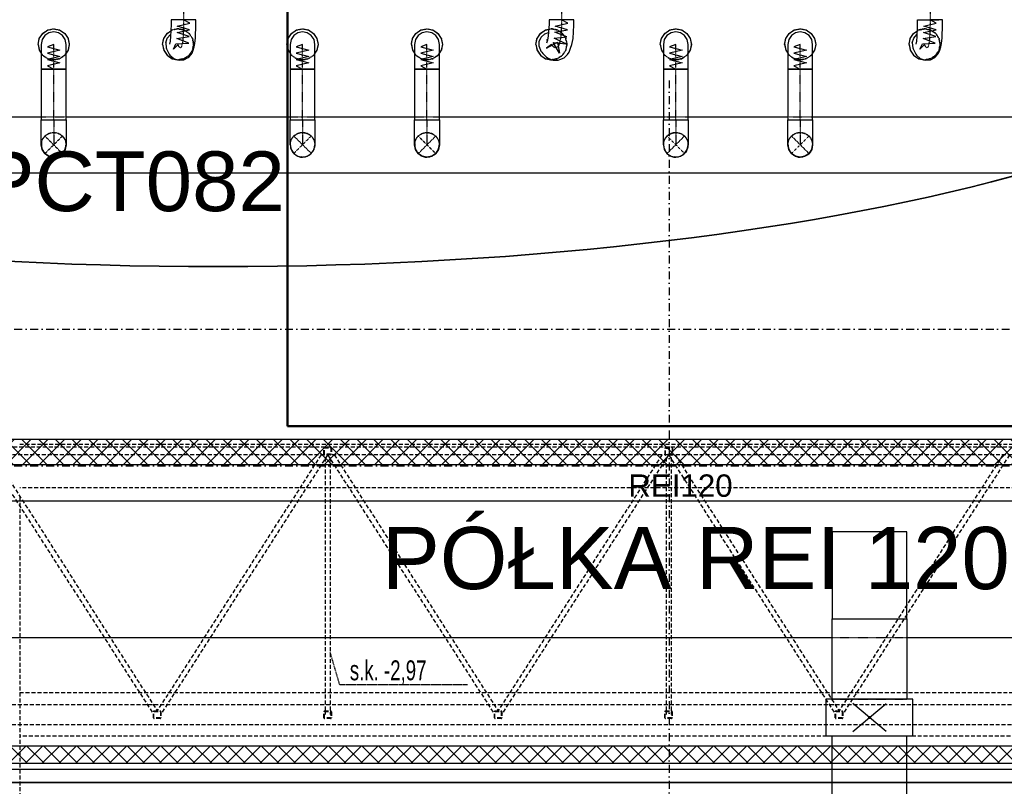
# Model space of a CAD drawing. Header units: centimetres. Extents: x -10729 to 144862, y -4437 to 43656.
# Tile 97 of 148: x 7538 to 8329, y 11942 to 12559. Entities that reach past the tile are written whole.
import ezdxf

# ---------------------------------------------------------------- set-up
doc = ezdxf.new("R2010")
doc.units = ezdxf.units.CM
doc.header["$LTSCALE"] = 0.1
for name, pattern in [('CADVENT_CENTERLINE', [9.9, 7.4, -1, 0.5, -1]), ('CADVENT_HIDDEN', [0.8, 0.25, -0.55]), ('Kondygnacja  -0_5$0$HIDDEN', [9.525, 6.35, -3.175]), ('Kondygnacja  -0_5$0$HIDDEN2', [4.7625, 3.175, -1.5875]), ('Osie rzutów$0$DASHDOT2', [12.7, 6.35, -3.175, 0, -3.175])]:
    doc.linetypes.add(name, pattern=pattern)
for name, color, linetype, lineweight in [('AU Osprzęt Siemens', 5, 'Continuous', 30), ('AU Sieć ETHERNET', 6, 'Continuous', 35), ('AU Sieć LON', 1, 'Continuous', 50), ('AU Strefa obsługiwana', 90, 'Continuous', 35)]:
    doc.layers.add(name, color=color, linetype=linetype, lineweight=lineweight)
for name, color, linetype in [('bgde-nawiewCEN', 7, 'Continuous'), ('bgde-nawiewDETAILS', 1, 'Continuous'), ('bgde-nawiewEXP', 1, 'Continuous'), ('bgde-nawiewHIDDEN', 1, 'Continuous'), ('bgde-wywiewSOL', 1, 'Continuous'), ('Kondygnacja  -0_5$0$ARCH_GK', 8, 'Continuous'), ('Kondygnacja  -0_5$0$ARCH_INFO_ODPORNOŚĆ OGNIOWA', 8, 'Continuous'), ('Kondygnacja  -0_5$0$ARCH_INFO_OPISY', 8, 'Continuous'), ('Kondygnacja  -0_5$0$ARCH_KONSTR_POWYŻEJ RZUTU', 8, 'Kondygnacja  -0_5$0$HIDDEN'), ('Kondygnacja  -0_5$0$ARCH_KONSTR_POWYŻEJ RZUTU_IST', 8, 'Kondygnacja  -0_5$0$HIDDEN2'), ('Kondygnacja  -0_5$0$ARCH_MUROWANE', 8, 'Continuous'), ('Kondygnacja  -0_5$0$ARCH_ŚLUSARKA_DRZWI', 8, 'Continuous'), ('Osie rzutów$0$ARCH_INFO_OSIE_IST', 8, 'Osie rzutów$0$DASHDOT2'), ('Osie rzutów$0$ARCH_INFO_OSIE_OPISY_IST', 8, 'Continuous')]:
    doc.layers.add(name, color=color, linetype=linetype)
doc.styles.add('Arial', font='ARIAL.TTF')
doc.styles.add('Kondygnacja  -0_5$0$Arial', font='ARIAL.TTF')
doc.styles.add('Kondygnacja  -0_5$0$BIKTS', font='bikromsw.shx', dxfattribs={"width": 0.8})

# ---------------------------------------------------------------- blocks, each defined once
blk = doc.blocks.new('Osie rzutów')
at = {"layer": 'Osie rzutów$0$ARCH_INFO_OSIE_IST', "ltscale": 10}
for p, q in [((8060, 12510), (8060, 4623.26)), ((4436.04, 12310), (13655, 12310)), ((4436.04, 12200), (13655, 12200))]:
    blk.add_line(p, q, dxfattribs=at)
blk = doc.blocks.new('Kondygnacja  -0_5$0$konstrukcja istniejąca -0.5')
at = {"layer": 'Kondygnacja  -0_5$0$ARCH_KONSTR_POWYŻEJ RZUTU_IST', "ltscale": 10}
for p, q in [((7538, 12217.5), (8581.55, 12217.5)), ((8581.55, 12182.5), (7538, 12182.5))]:
    blk.add_line(p, q, dxfattribs=at)
for points in [[(7538, 12175), (7538, 11025)], [(7538, 12017.89), (8582, 12017.89)], [(8582, 11982.89), (7538, 11982.89)]]:
    blk.add_lwpolyline(points, dxfattribs=at)
blk = doc.blocks.new('Kondygnacja  -0_5$0$wzmocnienie pod bramę -1')
at = {"layer": 'Kondygnacja  -0_5$0$ARCH_KONSTR_POWYŻEJ RZUTU', "ltscale": 5}
for p, q in [((22050.65, 9272.22), (20954.65, 9272.22)), ((22054.75, 9266.22), (20953.55, 9266.22)), ((20954.64, 9266.22), (21088.72, 9057.52, 0)), ((20959.97, 9266.22), (21091.67, 9060.22, 0)), ((21223.33, 9266.22), (21091.64, 9060.22, 0)), ((21228.67, 9266.22), (21094.59, 9057.52, 0)), ((21226.65, 9263.94), (21226.65, 9057.52, 0)), ((21228.64, 9266.22), (21362.72, 9057.52, 0)), ((21230.65, 9263.94), (21230.65, 9057.52, 0)), ((21233.97, 9266.22), (21365.67, 9060.22, 0)), ((21497.33, 9266.22), (21365.64, 9060.22, 0)), ((21502.67, 9266.22), (21368.59, 9057.52, 0)), ((21500.65, 9263.94), (21500.65, 9057.52, 0)), ((21502.64, 9266.22), (21636.72, 9057.52, 0)), ((21504.65, 9263.94), (21504.65, 9057.52, 0)), ((21507.97, 9266.22), (21639.67, 9060.22, 0)), ((21771.33, 9266.22), (21639.64, 9060.22, 0)), ((21776.67, 9266.22), (21642.59, 9057.52, 0)), ((23254.65, 9065.22, 0), (20950.65, 9065.22, 0)), ((23254.65, 9049.22, 0), (20950.65, 9049.22, 0))]:
    blk.add_line(p, q, dxfattribs=at)
for points in [[(21226.25, 9266.22, -0.414214), (21225.65, 9266.82), (21225.65, 9271.62, -0.414214), (21226.25, 9272.22), (21231.05, 9272.22, -0.414214), (21231.65, 9271.62), (21231.65, 9266.82, -0.414214), (21231.05, 9266.22)], [(21226.25, 9266.62, -0.414214), (21226.05, 9266.82), (21226.05, 9271.62, -0.414214), (21226.25, 9271.82), (21231.05, 9271.82, -0.414214), (21231.25, 9271.62), (21231.25, 9266.82, -0.414214), (21231.05, 9266.62)], [(21500.45, 9266, -0.414214), (21499.85, 9266.6), (21499.85, 9271.4, -0.414214), (21500.45, 9272), (21505.25, 9272, -0.414214), (21505.85, 9271.4), (21505.85, 9266.6, -0.414214), (21505.25, 9266)], [(21500.45, 9266.4, -0.414214), (21500.25, 9266.6), (21500.25, 9271.4, -0.414214), (21500.45, 9271.6), (21505.25, 9271.6, -0.414214), (21505.45, 9271.4), (21505.45, 9266.6, -0.414214), (21505.25, 9266.4)]]:
    blk.add_lwpolyline(points, format="xyb", close=True, dxfattribs=at)
at = {"layer": 'Kondygnacja  -0_5$0$ARCH_KONSTR_POWYŻEJ RZUTU', "ltscale": 5, "elevation": 0}
for points in [[(21089.25, 9054.22, -0.414214), (21088.65, 9054.82), (21088.65, 9059.62, -0.414214), (21089.25, 9060.22), (21094.05, 9060.22, -0.414214), (21094.65, 9059.62), (21094.65, 9054.82, -0.414214), (21094.05, 9054.22)], [(21089.25, 9054.62, -0.414214), (21089.05, 9054.82), (21089.05, 9059.62, -0.414214), (21089.25, 9059.82), (21094.05, 9059.82, -0.414214), (21094.25, 9059.62), (21094.25, 9054.82, -0.414214), (21094.05, 9054.62)], [(21226.25, 9054.22, -0.414214), (21225.65, 9054.82), (21225.65, 9059.62, -0.414214), (21226.25, 9060.22), (21231.05, 9060.22, -0.414214), (21231.65, 9059.62), (21231.65, 9054.82, -0.414214), (21231.05, 9054.22)], [(21226.25, 9054.62, -0.414214), (21226.05, 9054.82), (21226.05, 9059.62, -0.414214), (21226.25, 9059.82), (21231.05, 9059.82, -0.414214), (21231.25, 9059.62), (21231.25, 9054.82, -0.414214), (21231.05, 9054.62)], [(21363.25, 9054.22, -0.414214), (21362.65, 9054.82), (21362.65, 9059.62, -0.414214), (21363.25, 9060.22), (21368.05, 9060.22, -0.414214), (21368.65, 9059.62), (21368.65, 9054.82, -0.414214), (21368.05, 9054.22)], [(21363.25, 9054.62, -0.414214), (21363.05, 9054.82), (21363.05, 9059.62, -0.414214), (21363.25, 9059.82), (21368.05, 9059.82, -0.414214), (21368.25, 9059.62), (21368.25, 9054.82, -0.414214), (21368.05, 9054.62)], [(21500.25, 9054.22, -0.414214), (21499.65, 9054.82), (21499.65, 9059.62, -0.414214), (21500.25, 9060.22), (21505.05, 9060.22, -0.414214), (21505.65, 9059.62), (21505.65, 9054.82, -0.414214), (21505.05, 9054.22)], [(21500.25, 9054.62, -0.414214), (21500.05, 9054.82), (21500.05, 9059.62, -0.414214), (21500.25, 9059.82), (21505.05, 9059.82, -0.414214), (21505.25, 9059.62), (21505.25, 9054.82, -0.414214), (21505.05, 9054.62)], [(21637.25, 9054.22, -0.414214), (21636.65, 9054.82), (21636.65, 9059.62, -0.414214), (21637.25, 9060.22), (21642.05, 9060.22, -0.414214), (21642.65, 9059.62), (21642.65, 9054.82, -0.414214), (21642.05, 9054.22)], [(21637.25, 9054.62, -0.414214), (21637.05, 9054.82), (21637.05, 9059.62, -0.414214), (21637.25, 9059.82), (21642.05, 9059.82, -0.414214), (21642.25, 9059.62), (21642.25, 9054.82, -0.414214), (21642.05, 9054.62)]]:
    blk.add_lwpolyline(points, format="xyb", close=True, dxfattribs=at)

msp = doc.modelspace()

# ---------------------------------------------------------------- hatches: boundary and pattern name
at = {"layer": 'Kondygnacja  -0_5$0$ARCH_GK', "linetype": 'Continuous', "lineweight": -3}
h = msp.add_hatch(dxfattribs=at)
h.set_pattern_fill('ANSI37', color=256, scale=3, style=0)
h.paths.add_polyline_path([(6220, 11975), (6220, 11961), (6471, 11961), (6478.5, 11964.417), (6478.5, 11975)], flags=0)
h.paths.add_polyline_path([(6478.5, 11975), (6478.5, 11964.417), (6486, 11961), (11133.785, 11961), (11139.584, 11975)], flags=0)
at = {"layer": 'Kondygnacja  -0_5$0$ARCH_MUROWANE', "linetype": 'Continuous', "lineweight": -3}
h = msp.add_hatch(dxfattribs=at)
h.set_pattern_fill('ANSI37', color=256, scale=3, style=0)
h.paths.add_polyline_path([(8607.5, 12221.25), (8603.75, 12215.208), (8603.75, 12201.25), (8632, 12201.25), (8632, 12221.25)], flags=0)
h.paths.add_polyline_path([(7488, 12221.25), (7488, 12201.25), (7516.25, 12201.25), (7516.25, 12215.208), (7512.5, 12221.25)], flags=0)
h.paths.add_polyline_path([(7520, 12221.25), (7516.25, 12215.208), (7516.25, 12201.25), (8603.75, 12201.25), (8603.75, 12215.208), (8600, 12221.25)], flags=0)

# ---------------------------------------------------------------- linework, layer by layer
at = {"layer": 'AU Sieć ETHERNET', "color": 6}
msp.add_line((6065.852, 11945.45), (8723.218, 11945.45), dxfattribs=at)
at = {"layer": 'AU Sieć LON', "color": 1}
for p, q in [((7753.196, 12231.92), (7753.196, 12785.577)), ((8718.477, 12231.92), (7753.196, 12231.92))]:
    msp.add_line(p, q, dxfattribs=at)
at = {"layer": 'AU Strefa obsługiwana', "extrusion": (0, 0, -1)}
msp.add_ellipse((7697.56, 12622.513), major_axis=(924.173, 0), ratio=0.2837794, dxfattribs=at)
at = {"layer": 'bgde-nawiewCEN', "linetype": 'CADVENT_CENTERLINE', "ltscale": 0.06}
for p, q in [((7669.668, 12663.719, 35.982), (7669.668, 12558.782, 35.982)), ((7973.494, 12663.719, 35.982), (7973.494, 12558.782, 35.982)), ((8269.668, 12663.719, 35.982), (8269.668, 12558.782, 35.982)), ((7669.668, 12558.782, 35.982), (7669.668, 12554.768, 35.982)), ((7973.494, 12558.782, 35.982), (7973.494, 12554.748, 35.982)), ((8269.668, 12558.782, 35.982), (8269.668, 12554.768, 35.982)), ((7669.668, 12554.768, 35.982), (7669.288, 12544.797, 35.982)), ((7973.494, 12554.748, 35.982), (7972.781, 12544.732, 35.982)), ((8269.668, 12554.768, 35.982), (8269.288, 12544.797, 35.982)), ((7669.288, 12544.797, 35.982), (7668.872, 12540.636, 35.982)), ((7972.781, 12544.732, 35.982), (7972, 12540.559, 35.982)), ((8269.288, 12544.797, 35.982), (8268.872, 12540.636, 35.982)), ((7565.312, 12538.846, 35.982), (7565.312, 12538.966, 35.982)), ((7565.312, 12538.56, 35.982), (7565.312, 12538.846, 35.982)), ((7565.312, 12538.004, 35.982), (7565.312, 12538.56, 35.982)), ((7565.312, 12537.088, 35.982), (7565.312, 12538.004, 35.982)), ((7565.312, 12535.72, 35.982), (7565.312, 12537.088, 35.982)), ((7565.312, 12533.812, 35.982), (7565.312, 12535.72, 35.982)), ((7665.692, 12537.969, 35.982), (7665.312, 12538.966, 35.982)), ((7666.107, 12537.136, 35.982), (7665.692, 12537.969, 35.982)), ((7666.621, 12536.447, 35.982), (7666.107, 12537.136, 35.982)), ((7667.194, 12536.177, 35.982), (7666.621, 12536.447, 35.982)), ((7667.786, 12536.602, 35.982), (7667.194, 12536.177, 35.982)), ((7668.359, 12537.996, 35.982), (7667.786, 12536.602, 35.982)), ((7668.872, 12540.636, 35.982), (7668.359, 12537.996, 35.982)), ((7765.312, 12538.846, 35.982), (7765.312, 12538.966, 35.982)), ((7765.312, 12538.56, 35.982), (7765.312, 12538.846, 35.982)), ((7765.312, 12538.004, 35.982), (7765.312, 12538.56, 35.982)), ((7765.312, 12537.088, 35.982), (7765.312, 12538.004, 35.982)), ((7765.312, 12535.72, 35.982), (7765.312, 12537.088, 35.982)), ((7765.312, 12533.812, 35.982), (7765.312, 12535.72, 35.982)), ((7865.312, 12538.846, 35.982), (7865.312, 12538.966, 35.982)), ((7865.312, 12538.56, 35.982), (7865.312, 12538.846, 35.982)), ((7865.312, 12538.004, 35.982), (7865.312, 12538.56, 35.982)), ((7865.312, 12537.088, 35.982), (7865.312, 12538.004, 35.982)), ((7865.312, 12535.72, 35.982), (7865.312, 12537.088, 35.982)), ((7865.312, 12533.812, 35.982), (7865.312, 12535.72, 35.982)), ((7966.025, 12537.955, 35.982), (7965.312, 12538.966, 35.982)), ((7966.806, 12537.107, 35.982), (7966.025, 12537.955, 35.982)), ((7967.771, 12536.402, 35.982), (7966.806, 12537.107, 35.982)), ((7968.847, 12536.117, 35.982), (7967.771, 12536.402, 35.982)), ((7969.959, 12536.529, 35.982), (7968.847, 12536.117, 35.982)), ((7971.035, 12537.918, 35.982), (7969.959, 12536.529, 35.982)), ((7972, 12540.559, 35.982), (7971.035, 12537.918, 35.982)), ((8065.312, 12538.846, 35.982), (8065.312, 12538.966, 35.982)), ((8065.312, 12538.56, 35.982), (8065.312, 12538.846, 35.982)), ((8065.312, 12538.004, 35.982), (8065.312, 12538.56, 35.982)), ((8065.312, 12537.088, 35.982), (8065.312, 12538.004, 35.982)), ((8065.312, 12535.72, 35.982), (8065.312, 12537.088, 35.982)), ((8065.312, 12533.812, 35.982), (8065.312, 12535.72, 35.982)), ((8165.312, 12538.846, 35.982), (8165.312, 12538.966, 35.982)), ((8165.312, 12538.56, 35.982), (8165.312, 12538.846, 35.982)), ((8165.312, 12538.004, 35.982), (8165.312, 12538.56, 35.982)), ((8165.312, 12537.088, 35.982), (8165.312, 12538.004, 35.982)), ((8165.312, 12535.72, 35.982), (8165.312, 12537.088, 35.982)), ((8165.312, 12533.812, 35.982), (8165.312, 12535.72, 35.982)), ((8265.692, 12537.969, 35.982), (8265.312, 12538.966, 35.982)), ((8266.107, 12537.136, 35.982), (8265.692, 12537.969, 35.982)), ((8266.621, 12536.447, 35.982), (8266.107, 12537.136, 35.982)), ((8267.194, 12536.177, 35.982), (8266.621, 12536.447, 35.982)), ((8267.786, 12536.602, 35.982), (8267.194, 12536.177, 35.982)), ((8268.359, 12537.996, 35.982), (8267.786, 12536.602, 35.982)), ((8268.872, 12540.636, 35.982), (8268.359, 12537.996, 35.982)), ((7565.312, 12531.272, 35.982), (7565.312, 12533.812, 35.982)), ((7565.312, 12528.012, 35.982), (7565.312, 12531.272, 35.982)), ((7565.312, 12521.453, 35.982), (7565.312, 12528.012, 35.982)), ((7765.312, 12531.272, 35.982), (7765.312, 12533.812, 35.982)), ((7765.312, 12528.012, 35.982), (7765.312, 12531.272, 35.982)), ((7765.312, 12521.453, 35.982), (7765.312, 12528.012, 35.982)), ((7865.312, 12531.272, 35.982), (7865.312, 12533.812, 35.982)), ((7865.312, 12528.012, 35.982), (7865.312, 12531.272, 35.982)), ((7865.312, 12521.453, 35.982), (7865.312, 12528.012, 35.982)), ((8065.312, 12531.272, 35.982), (8065.312, 12533.812, 35.982)), ((8065.312, 12528.012, 35.982), (8065.312, 12531.272, 35.982)), ((8065.312, 12521.453, 35.982), (8065.312, 12528.012, 35.982)), ((8165.312, 12531.272, 35.982), (8165.312, 12533.812, 35.982)), ((8165.312, 12528.012, 35.982), (8165.312, 12531.272, 35.982)), ((8165.312, 12521.453, 35.982), (8165.312, 12528.012, 35.982)), ((7565.312, 12518.966, 35.982), (7565.312, 12521.453, 35.982)), ((7565.312, 12478.208), (7565.312, 12518.966, 35.982)), ((7765.312, 12518.966, 35.982), (7765.312, 12521.453, 35.982)), ((7765.312, 12478.208), (7765.312, 12518.966)), ((7865.312, 12518.966, 35.982), (7865.312, 12521.453, 35.982)), ((7865.312, 12478.208), (7865.312, 12518.966)), ((8065.312, 12518.966, 35.982), (8065.312, 12521.453, 35.982)), ((8065.312, 12478.208), (8065.312, 12518.966, 35.982)), ((8165.312, 12518.966, 35.982), (8165.312, 12521.453, 35.982)), ((8165.312, 12478.208), (8165.312, 12518.966)), ((7565.312, 12478.208), (7565.312, 12458.208)), ((7765.312, 12478.208), (7765.312, 12458.208)), ((7865.312, 12478.208), (7865.312, 12458.208)), ((8065.312, 12478.208), (8065.312, 12458.208)), ((8165.312, 12478.208), (8165.312, 12458.208))]:
    msp.add_line(p, q, dxfattribs=at)
at = {"layer": 'bgde-nawiewDETAILS', "linetype": 'CADVENT_HIDDEN'}
for p, q in [((7558.241, 12451.137), (7572.383, 12465.279)), ((7558.241, 12465.279), (7572.383, 12451.137)), ((7758.241, 12451.137), (7772.383, 12465.279)), ((7758.241, 12465.279), (7772.383, 12451.137)), ((7858.241, 12451.137), (7872.383, 12465.279)), ((7858.241, 12465.279), (7872.383, 12451.137)), ((8058.241, 12451.137), (8072.383, 12465.279)), ((8058.241, 12465.279), (8072.383, 12451.137)), ((8158.241, 12451.137), (8172.383, 12465.279)), ((8158.241, 12465.279), (8172.383, 12451.137))]:
    msp.add_line(p, q, dxfattribs=at)
at = {"layer": 'bgde-nawiewEXP', "linetype": 'Continuous', "elevation": 35.982}
for points in [[(7655.38, 12540.13), (7655.691, 12536.24), (7656.073, 12535.236), (7656.497, 12534.387), (7658.263, 12530.934), (7658.797, 12530.218), (7661.76, 12527.706), (7662.391, 12527.409), (7666.097, 12526.226), (7669.97, 12526.559), (7673.421, 12528.355), (7674.108, 12528.848), (7676.569, 12531.805), (7677.244, 12533.451), (7678.282, 12536.927), (7678.824, 12539.717), (7679.272, 12544.203), (7679.668, 12554.581), (7679.668, 12558.782), (7659.668, 12558.782), (7659.668, 12554.954), (7659.304, 12545.392), (7658.92, 12541.556), (7658.436, 12539.066)], [(7955.465, 12537.228), (7956.879, 12533.592), (7957.599, 12532.571), (7958.402, 12531.699), (7961.077, 12528.912), (7962.091, 12528.17), (7965.631, 12526.636), (7966.824, 12526.319), (7970.677, 12526.275), (7972.018, 12526.773), (7975.543, 12528.209), (7978.219, 12530.912), (7979.508, 12532.576), (7980.768, 12535.93), (7981.833, 12538.847), (7982.727, 12543.622), (7983.494, 12554.399), (7983.494, 12558.782), (7963.494, 12558.782), (7963.494, 12555.096), (7962.835, 12545.842), (7962.167, 12542.272), (7961.302, 12539.905)], [(8255.38, 12540.13), (8255.691, 12536.24), (8256.073, 12535.236), (8256.497, 12534.387), (8258.263, 12530.934), (8258.797, 12530.218), (8261.76, 12527.706), (8262.391, 12527.409), (8266.097, 12526.226), (8269.97, 12526.559), (8273.421, 12528.355), (8274.108, 12528.848), (8276.569, 12531.805), (8277.244, 12533.451), (8278.282, 12536.927), (8278.824, 12539.717), (8279.272, 12544.203), (8279.668, 12554.581), (8279.668, 12558.782), (8273.494, 12558.782)], [(8258.436, 12539.066), (8258.92, 12541.556), (8259.304, 12545.392), (8259.668, 12554.954), (8259.668, 12558.782), (8273.494, 12558.782)], [(8273.494, 12558.782), (8269.668, 12558.782)], [(8273.494, 12558.782), (8276.739, 12558.782)], [(7552.812, 12538.966), (7553.764, 12543.749), (7556.474, 12547.805), (7560.529, 12550.514), (7565.312, 12551.466), (7570.096, 12550.514), (7574.151, 12547.805), (7576.861, 12543.749), (7577.812, 12538.966), (7576.861, 12534.182), (7575.312, 12531.865)], [(7752.812, 12538.966), (7753.764, 12543.749), (7756.474, 12547.805), (7760.529, 12550.514), (7765.312, 12551.466), (7770.096, 12550.514), (7774.151, 12547.805), (7776.861, 12543.749), (7777.812, 12538.966), (7776.861, 12534.182), (7775.312, 12531.865)], [(7852.812, 12538.966), (7853.764, 12543.749), (7856.474, 12547.805), (7860.529, 12550.514), (7865.312, 12551.466), (7870.096, 12550.514), (7874.151, 12547.805), (7876.861, 12543.749), (7877.812, 12538.966), (7876.861, 12534.182), (7875.312, 12531.865)], [(7952.812, 12538.966), (7953.764, 12543.749), (7956.474, 12547.805), (7960.529, 12550.514), (7963.206, 12551.047)], [(8052.812, 12538.966), (8053.764, 12543.749), (8056.474, 12547.805), (8060.529, 12550.514), (8065.312, 12551.466), (8070.096, 12550.514), (8074.151, 12547.805), (8076.861, 12543.749), (8077.812, 12538.966), (8076.861, 12534.182), (8075.312, 12531.865)], [(8152.812, 12538.966), (8153.764, 12543.749), (8156.474, 12547.805), (8160.529, 12550.514), (8165.312, 12551.466), (8170.096, 12550.514), (8174.151, 12547.805), (8176.861, 12543.749), (8177.812, 12538.966), (8176.861, 12534.182), (8175.312, 12531.865)], [(7652.812, 12538.966), (7653.764, 12543.749), (7656.474, 12547.805), (7659.472, 12549.808)], [(7655.38, 12540.13), (7656.582, 12543.842), (7659.112, 12546.812), (7659.362, 12546.94)], [(7955.465, 12537.228), (7955.549, 12541.129), (7957.12, 12544.701), (7959.938, 12547.399), (7963.032, 12548.603)], [(7961.7, 12542.147), (7962.285, 12542.901)], [(8252.812, 12538.966), (8253.764, 12543.749), (8256.474, 12547.805), (8259.472, 12549.808)], [(8255.38, 12540.13), (8256.582, 12543.842), (8259.112, 12546.812), (8259.362, 12546.94)], [(7552.812, 12538.966), (7553.764, 12534.182), (7555.312, 12531.865)], [(7652.812, 12538.966), (7653.764, 12534.182), (7656.474, 12530.127), (7660.529, 12527.417), (7665.312, 12526.466), (7665.507, 12526.505)], [(7752.812, 12538.966), (7753.764, 12534.182), (7755.312, 12531.865)], [(7852.812, 12538.966), (7853.764, 12534.182), (7855.312, 12531.865)], [(7952.812, 12538.966), (7953.764, 12534.182), (7956.474, 12530.127), (7960.529, 12527.417), (7965.312, 12526.466), (7965.86, 12526.575)], [(8052.812, 12538.966), (8053.764, 12534.182), (8055.312, 12531.865)], [(8152.812, 12538.966), (8153.764, 12534.182), (8155.312, 12531.865)], [(8252.812, 12538.966), (8253.764, 12534.182), (8256.474, 12530.127), (8260.529, 12527.417), (8265.312, 12526.466), (8265.507, 12526.505)]]:
    msp.add_lwpolyline(points, dxfattribs=at)
at = {"layer": 'bgde-nawiewEXP', "elevation": 35.982}
for points in [[(7665.312, 12538.966), (7661.528, 12535.09), (7663.547, 12539.355), (7673.813, 12539.864), (7664.174, 12543.578), (7674.338, 12545.385), (7664.486, 12548.525), (7674.567, 12550.729), (7664.627, 12553.529), (7674.657, 12555.965), (7669.668, 12558.782)], [(7965.312, 12538.966), (7961.299, 12535.959), (7970.233, 12540.748), (7971.796, 12531.811), (7966.657, 12540.341), (7976.873, 12539.432), (7967.609, 12543.947), (7977.867, 12545.128), (7968.163, 12548.703), (7978.305, 12550.618), (7968.419, 12553.602), (7978.474, 12555.935), (7973.494, 12558.782)], [(8265.312, 12538.966), (8261.528, 12535.09), (8263.547, 12539.355), (8273.813, 12539.864), (8264.174, 12543.578), (8274.338, 12545.385), (8264.486, 12548.525), (8274.567, 12550.729), (8264.627, 12553.529), (8274.657, 12555.965), (8269.668, 12558.782)], [(7565.312, 12538.966), (7560.312, 12536.879), (7570.312, 12534.345), (7560.312, 12531.776), (7570.312, 12529.265), (7560.312, 12526.655), (7570.312, 12524.1), (7560.312, 12521.571), (7565.312, 12518.966)], [(7765.312, 12538.966), (7760.312, 12536.879), (7770.312, 12534.345), (7760.312, 12531.776), (7770.312, 12529.265), (7760.312, 12526.655), (7770.312, 12524.1), (7760.312, 12521.571), (7765.312, 12518.966)], [(7865.312, 12538.966), (7860.312, 12536.879), (7870.312, 12534.345), (7860.312, 12531.776), (7870.312, 12529.265), (7860.312, 12526.655), (7870.312, 12524.1), (7860.312, 12521.571), (7865.312, 12518.966)], [(8065.312, 12538.966), (8060.312, 12536.879), (8070.312, 12534.345), (8060.312, 12531.776), (8070.312, 12529.265), (8060.312, 12526.655), (8070.312, 12524.1), (8060.312, 12521.571), (8065.312, 12518.966)], [(8165.312, 12538.966), (8160.312, 12536.879), (8170.312, 12534.345), (8160.312, 12531.776), (8170.312, 12529.265), (8160.312, 12526.655), (8170.312, 12524.1), (8160.312, 12521.571), (8165.312, 12518.966)]]:
    msp.add_lwpolyline(points, dxfattribs=at)
at = {"layer": 'bgde-nawiewEXP', "linetype": 'Continuous', "elevation": 35.982}
for points in [[(7555.312, 12538.846), (7555.312, 12518.966), (7575.312, 12518.966), (7575.312, 12538.966), (7574.551, 12542.793), (7572.383, 12546.037), (7569.139, 12548.205), (7565.312, 12548.966), (7561.486, 12548.205), (7558.241, 12546.037), (7556.074, 12542.793), (7555.312, 12538.966)], [(7755.312, 12538.846), (7755.312, 12518.966), (7775.312, 12518.966), (7775.312, 12538.966), (7774.551, 12542.793), (7772.383, 12546.037), (7769.139, 12548.205), (7765.312, 12548.966), (7761.486, 12548.205), (7758.241, 12546.037), (7756.074, 12542.793), (7755.312, 12538.966)], [(7855.312, 12538.846), (7855.312, 12518.966), (7875.312, 12518.966), (7875.312, 12538.966), (7874.551, 12542.793), (7872.383, 12546.037), (7869.139, 12548.205), (7865.312, 12548.966), (7861.486, 12548.205), (7858.241, 12546.037), (7856.074, 12542.793), (7855.312, 12538.966)], [(8055.312, 12538.846), (8055.312, 12518.966), (8075.312, 12518.966), (8075.312, 12538.966), (8074.551, 12542.793), (8072.383, 12546.037), (8069.139, 12548.205), (8065.312, 12548.966), (8061.486, 12548.205), (8058.241, 12546.037), (8056.074, 12542.793), (8055.312, 12538.966)], [(8155.312, 12538.56), (8155.312, 12518.966), (8175.312, 12518.966), (8175.312, 12538.966), (8174.551, 12542.793), (8172.383, 12546.037), (8169.139, 12548.205), (8165.312, 12548.966), (8161.486, 12548.205), (8158.241, 12546.037), (8156.074, 12542.793), (8155.312, 12538.966), (8155.312, 12538.846)]]:
    msp.add_lwpolyline(points, close=True, dxfattribs=at)
at = {"layer": 'bgde-nawiewEXP', "linetype": 'Continuous'}
for points in [[(7555.312, 12478.208), (7575.312, 12478.208), (7575.312, 12518.966), (7555.312, 12518.966)], [(7755.312, 12478.208), (7775.312, 12478.208), (7775.312, 12518.966), (7755.312, 12518.966)], [(7855.312, 12478.208), (7875.312, 12478.208), (7875.312, 12518.966), (7855.312, 12518.966)], [(8055.312, 12478.208), (8075.312, 12478.208), (8075.312, 12518.966), (8055.312, 12518.966)], [(8155.312, 12478.208), (8175.312, 12478.208), (8175.312, 12518.966), (8155.312, 12518.966)], [(7555.312, 12458.208), (7555.312, 12478.208), (7575.312, 12478.208), (7575.312, 12458.208), (7574.551, 12454.381), (7572.383, 12451.137), (7569.139, 12448.969), (7565.312, 12448.208), (7561.486, 12448.969), (7558.241, 12451.137), (7556.074, 12454.381)], [(7855.312, 12458.208), (7855.312, 12478.208), (7875.312, 12478.208), (7875.312, 12458.208), (7874.551, 12454.381), (7872.383, 12451.137), (7869.139, 12448.969), (7865.312, 12448.208), (7861.486, 12448.969), (7858.241, 12451.137), (7856.074, 12454.381)], [(8155.312, 12458.208), (8155.312, 12478.208), (8175.312, 12478.208), (8175.312, 12458.208), (8174.551, 12454.381), (8172.383, 12451.137), (8169.139, 12448.969), (8165.312, 12448.208), (8161.486, 12448.969), (8158.241, 12451.137), (8156.074, 12454.381)], [(8190.953, 12077.025), (8250.953, 12077.025), (8250.953, 12147.026), (8190.953, 12147.026), (8190.953, 12092.694)], [(8185.953, 11982.964), (8255.953, 11982.964), (8255.953, 12012.564), (8185.953, 12012.564)]]:
    msp.add_lwpolyline(points, close=True, dxfattribs=at)
for points in [[(7345.287, 12435.708), (8482.255, 12435.708), (8482.255, 12480.708), (8475.312, 12480.708)], [(7475.312, 12480.708), (7555.312, 12480.708)], [(7575.312, 12480.708), (7755.312, 12480.708)], [(7775.312, 12480.708), (7855.312, 12480.708)], [(7875.312, 12480.708), (8055.312, 12480.708)], [(8075.312, 12480.708), (8155.312, 12480.708)], [(8175.312, 12480.708), (8355.312, 12480.708)], [(7755.312, 12458.208), (7755.312, 12478.208), (7775.312, 12478.208), (7775.312, 12458.208), (7775.093, 12457.108)], [(8055.312, 12458.208), (8055.312, 12478.208), (8075.312, 12478.208), (8075.312, 12458.208), (8075.074, 12457.008)], [(7555.312, 12458.208), (7556.074, 12454.381), (7557.168, 12452.743)], [(7555.517, 12457.714), (7555.62, 12455.747), (7557.299, 12452.225), (7558.083, 12451.52)], [(7571.507, 12450.552), (7572.383, 12451.137), (7574.551, 12454.381), (7574.935, 12456.313)], [(7572.588, 12451.631), (7573.906, 12453.095), (7575.209, 12456.773), (7575.154, 12457.825)], [(7575.107, 12457.174), (7575.312, 12458.208)], [(7755.312, 12458.208), (7756.074, 12454.381), (7757.122, 12452.813)], [(7755.312, 12458.208), (7756.074, 12454.381), (7758.241, 12451.137), (7757.618, 12452.07)], [(7755.517, 12457.715), (7755.599, 12455.83), (7757.249, 12452.294), (7758.076, 12451.536)], [(7772.383, 12451.137), (7774.551, 12454.381), (7775.312, 12458.208)], [(7772.383, 12451.137), (7774.551, 12454.381), (7774.919, 12456.231)], [(7772.588, 12451.63), (7773.862, 12453.021), (7775.196, 12456.688), (7775.147, 12457.809)], [(7855.312, 12458.208), (7856.074, 12454.381), (7857.099, 12452.846)], [(7855.516, 12457.716), (7855.589, 12455.871), (7857.224, 12452.328), (7858.073, 12451.544)], [(7871.422, 12450.495), (7872.383, 12451.137), (7874.551, 12454.381), (7874.911, 12456.192)], [(7872.587, 12451.629), (7873.84, 12452.985), (7875.19, 12456.646), (7875.144, 12457.802)], [(7875.087, 12457.074), (7875.312, 12458.208)], [(8055.312, 12458.208), (8056.074, 12454.381), (8057.056, 12452.911)], [(8055.312, 12458.208), (8056.074, 12454.381), (8058.241, 12451.137), (8057.562, 12452.154)], [(8055.515, 12457.719), (8055.57, 12455.951), (8057.175, 12452.395), (8058.067, 12451.558)], [(8072.383, 12451.137), (8074.551, 12454.381), (8075.312, 12458.208)], [(8072.383, 12451.137), (8074.551, 12454.381), (8074.896, 12456.116)], [(8072.586, 12451.626), (8073.797, 12452.915), (8075.176, 12456.565), (8075.138, 12457.788)], [(8155.312, 12458.208), (8156.074, 12454.381), (8157.035, 12452.942)], [(8155.514, 12457.721), (8155.561, 12455.991), (8157.152, 12452.428), (8158.064, 12451.564)], [(8171.339, 12450.439), (8172.383, 12451.137), (8174.551, 12454.381), (8174.889, 12456.079)], [(8172.585, 12451.624), (8173.775, 12452.881), (8175.17, 12456.525), (8175.135, 12457.781)], [(8175.067, 12456.976), (8175.312, 12458.208)], [(7557.656, 12452.013), (7558.241, 12451.137), (7561.486, 12448.969), (7563.417, 12448.585)], [(7558.735, 12450.932), (7560.199, 12449.614), (7563.877, 12448.312), (7564.929, 12448.367)], [(7564.279, 12448.414), (7565.312, 12448.208), (7569.139, 12448.969), (7570.777, 12450.064)], [(7565.806, 12448.413), (7567.773, 12448.516), (7571.295, 12450.195), (7572, 12450.978)], [(7758.241, 12451.137), (7761.486, 12448.969), (7763.336, 12448.601)], [(7758.241, 12451.137), (7761.486, 12448.969), (7765.312, 12448.208), (7764.212, 12448.427)], [(7758.735, 12450.933), (7760.126, 12449.658), (7763.792, 12448.324), (7764.913, 12448.373)], [(7765.312, 12448.208), (7769.139, 12448.969), (7772.383, 12451.137), (7771.45, 12450.514)], [(7765.312, 12448.208), (7769.139, 12448.969), (7770.708, 12450.017)], [(7765.806, 12448.412), (7767.69, 12448.495), (7771.226, 12450.144), (7771.984, 12450.972)], [(7857.599, 12452.098), (7858.241, 12451.137), (7861.486, 12448.969), (7863.296, 12448.609)], [(7858.734, 12450.933), (7860.09, 12449.68), (7863.751, 12448.331), (7864.906, 12448.376)], [(7864.179, 12448.434), (7865.312, 12448.208), (7869.139, 12448.969), (7870.674, 12449.995)], [(7865.805, 12448.412), (7867.649, 12448.485), (7871.192, 12450.12), (7871.977, 12450.969)], [(8058.241, 12451.137), (8061.486, 12448.969), (8063.22, 12448.624)], [(8058.241, 12451.137), (8061.486, 12448.969), (8065.312, 12448.208), (8064.113, 12448.447)], [(8058.731, 12450.934), (8060.019, 12449.724), (8063.669, 12448.344), (8064.892, 12448.382)], [(8065.312, 12448.208), (8069.139, 12448.969), (8072.383, 12451.137), (8071.366, 12450.457)], [(8065.312, 12448.208), (8069.139, 12448.969), (8070.609, 12449.952)], [(8065.802, 12448.411), (8067.569, 12448.466), (8071.125, 12450.071), (8071.963, 12450.963)], [(8157.543, 12452.182), (8158.241, 12451.137), (8161.486, 12448.969), (8163.183, 12448.632)], [(8158.728, 12450.935), (8159.985, 12449.745), (8163.629, 12448.351), (8164.885, 12448.385)], [(8164.08, 12448.453), (8165.312, 12448.208), (8169.139, 12448.969), (8170.578, 12449.931)], [(8165.799, 12448.41), (8167.529, 12448.457), (8171.092, 12450.048), (8171.956, 12450.96)], [(7374.193, 12166.375), (7374.193, 12172.025), (7386.693, 12172.025), (7386.693, 12062.025), (8190.953, 12062.025)], [(8250.953, 12062.025), (11096.532, 12062.025), (11096.532, 12172.025), (9703.061, 12172.025)], [(8190.953, 12012.564), (8190.953, 12077.025), (8250.953, 12077.025), (8250.953, 12012.564)], [(8190.953, 11728.947), (8190.953, 11982.964)], [(8250.953, 11728.947), (8250.953, 11982.964)]]:
    msp.add_lwpolyline(points, dxfattribs=at)
at = {"layer": 'bgde-nawiewEXP'}
for points in [[(8234.316, 11986.464), (8207.591, 12009.065)], [(8207.591, 11986.464), (8234.316, 12009.065)]]:
    msp.add_lwpolyline(points, dxfattribs=at)
msp.add_lwpolyline([(8221.578, 11997.764, 1.25, 1.25, 1), (8220.328, 11997.764, 1.25, 1.25, 1)], format="xyseb", close=True, dxfattribs=at)
at = {"layer": 'bgde-nawiewHIDDEN', "linetype": 'CADVENT_HIDDEN', "elevation": 35.982}
for points in [[(7552.812, 12538.966), (7553.764, 12543.749), (7556.474, 12547.805), (7560.529, 12550.514), (7565.312, 12551.466), (7570.096, 12550.514), (7574.151, 12547.805), (7576.861, 12543.749), (7577.812, 12538.966), (7576.861, 12534.182), (7574.151, 12530.127), (7570.096, 12527.417), (7565.312, 12526.466), (7560.529, 12527.417), (7556.474, 12530.127), (7560.529, 12527.417), (7565.312, 12526.466), (7570.096, 12527.417), (7574.151, 12530.127), (7575.312, 12531.865)], [(7752.812, 12538.966), (7753.764, 12543.749), (7756.474, 12547.805), (7760.529, 12550.514), (7765.312, 12551.466), (7770.096, 12550.514), (7774.151, 12547.805), (7776.861, 12543.749), (7777.812, 12538.966), (7776.861, 12534.182), (7774.151, 12530.127), (7770.096, 12527.417), (7765.312, 12526.466), (7760.529, 12527.417), (7756.474, 12530.127), (7760.529, 12527.417), (7765.312, 12526.466), (7770.096, 12527.417), (7774.151, 12530.127), (7775.312, 12531.865)], [(7852.812, 12538.966), (7853.764, 12543.749), (7856.474, 12547.805), (7860.529, 12550.514), (7865.312, 12551.466), (7870.096, 12550.514), (7874.151, 12547.805), (7876.861, 12543.749), (7877.812, 12538.966), (7876.861, 12534.182), (7874.151, 12530.127), (7870.096, 12527.417), (7865.312, 12526.466), (7860.529, 12527.417), (7856.474, 12530.127), (7860.529, 12527.417), (7865.312, 12526.466), (7870.096, 12527.417), (7874.151, 12530.127), (7875.312, 12531.865)], [(7952.812, 12538.966), (7953.764, 12543.749), (7956.474, 12547.805), (7960.529, 12550.514), (7965.312, 12551.466), (7963.206, 12551.047)], [(8052.812, 12538.966), (8053.764, 12543.749), (8056.474, 12547.805), (8060.529, 12550.514), (8065.312, 12551.466), (8070.096, 12550.514), (8074.151, 12547.805), (8076.861, 12543.749), (8077.812, 12538.966), (8076.861, 12534.182), (8074.151, 12530.127), (8070.096, 12527.417), (8065.312, 12526.466), (8060.529, 12527.417), (8056.474, 12530.127), (8060.529, 12527.417), (8065.312, 12526.466), (8070.096, 12527.417), (8074.151, 12530.127), (8075.312, 12531.865)], [(8152.812, 12538.966), (8153.764, 12543.749), (8156.474, 12547.805), (8160.529, 12550.514), (8165.312, 12551.466), (8170.096, 12550.514), (8174.151, 12547.805), (8176.861, 12543.749), (8177.812, 12538.966), (8176.861, 12534.182), (8174.151, 12530.127), (8170.096, 12527.417), (8165.312, 12526.466), (8160.529, 12527.417), (8156.474, 12530.127), (8160.529, 12527.417), (8165.312, 12526.466), (8170.096, 12527.417), (8174.151, 12530.127), (8175.312, 12531.865)], [(7652.812, 12538.966), (7653.764, 12543.749), (7656.474, 12547.805), (7660.529, 12550.514), (7659.472, 12549.808)], [(8252.812, 12538.966), (8253.764, 12543.749), (8256.474, 12547.805), (8260.529, 12550.514), (8259.472, 12549.808)], [(7552.812, 12538.966), (7553.764, 12534.182), (7556.474, 12530.127), (7555.312, 12531.865)], [(7652.812, 12538.966), (7653.764, 12534.182), (7656.474, 12530.127), (7660.529, 12527.417), (7665.312, 12526.466), (7670.096, 12527.417), (7665.507, 12526.505)], [(7752.812, 12538.966), (7753.764, 12534.182), (7756.474, 12530.127), (7755.312, 12531.865)], [(7852.812, 12538.966), (7853.764, 12534.182), (7856.474, 12530.127), (7855.312, 12531.865)], [(7952.812, 12538.966), (7953.764, 12534.182), (7956.474, 12530.127), (7960.529, 12527.417), (7965.312, 12526.466), (7970.096, 12527.417), (7965.86, 12526.575)], [(8052.812, 12538.966), (8053.764, 12534.182), (8056.474, 12530.127), (8055.312, 12531.865)], [(8152.812, 12538.966), (8153.764, 12534.182), (8156.474, 12530.127), (8155.312, 12531.865)], [(8252.812, 12538.966), (8253.764, 12534.182), (8256.474, 12530.127), (8260.529, 12527.417), (8265.312, 12526.466), (8270.096, 12527.417), (8265.507, 12526.505)]]:
    msp.add_lwpolyline(points, dxfattribs=at)
for points in [[(7660.529, 12550.514), (7665.312, 12551.466), (7670.096, 12550.514), (7674.151, 12547.805), (7676.861, 12543.749), (7677.812, 12538.966), (7676.861, 12534.182), (7674.151, 12530.127), (7670.096, 12527.417), (7674.151, 12530.127), (7676.861, 12534.182), (7677.812, 12538.966), (7676.861, 12543.749), (7674.151, 12547.805), (7670.096, 12550.514), (7665.312, 12551.466)], [(7965.312, 12551.466), (7970.096, 12550.514), (7974.151, 12547.805), (7976.861, 12543.749), (7977.812, 12538.966), (7976.861, 12534.182), (7974.151, 12530.127), (7970.096, 12527.417), (7974.151, 12530.127), (7976.861, 12534.182), (7977.812, 12538.966), (7976.861, 12543.749), (7974.151, 12547.805), (7970.096, 12550.514)], [(8260.529, 12550.514), (8265.312, 12551.466), (8270.096, 12550.514), (8274.151, 12547.805), (8276.861, 12543.749), (8277.812, 12538.966), (8276.861, 12534.182), (8274.151, 12530.127), (8270.096, 12527.417), (8274.151, 12530.127), (8276.861, 12534.182), (8277.812, 12538.966), (8276.861, 12543.749), (8274.151, 12547.805), (8270.096, 12550.514), (8265.312, 12551.466)]]:
    msp.add_lwpolyline(points, close=True, dxfattribs=at)
at = {"layer": 'bgde-nawiewHIDDEN', "linetype": 'CADVENT_HIDDEN'}
for points in [[(7555.312, 12480.708), (7575.312, 12480.708)], [(7755.312, 12480.708), (7775.312, 12480.708)], [(7855.312, 12480.708), (7875.312, 12480.708)], [(8055.312, 12480.708), (8075.312, 12480.708)], [(8155.312, 12480.708), (8175.312, 12480.708)], [(7555.312, 12458.208), (7556.074, 12462.035), (7558.241, 12465.279), (7561.486, 12467.447), (7565.312, 12468.208), (7569.139, 12467.447), (7572.383, 12465.279), (7574.551, 12462.035), (7575.312, 12458.208)], [(7555.416, 12459.644), (7556.719, 12463.322), (7559.33, 12466.221), (7562.851, 12467.901), (7566.748, 12468.105), (7570.426, 12466.802), (7573.325, 12464.191), (7575.005, 12460.669), (7575.154, 12457.825)], [(7755.312, 12458.208), (7756.074, 12462.035), (7758.241, 12465.279), (7761.486, 12467.447), (7765.312, 12468.208), (7769.139, 12467.447), (7772.383, 12465.279), (7774.551, 12462.035), (7775.312, 12458.208)], [(7755.429, 12459.728), (7756.763, 12463.395), (7759.398, 12466.272), (7762.934, 12467.921), (7766.832, 12468.092), (7770.499, 12466.758), (7773.376, 12464.122), (7775.026, 12460.586), (7775.147, 12457.809)], [(7855.312, 12458.208), (7856.074, 12462.035), (7858.241, 12465.279), (7861.486, 12467.447), (7865.312, 12468.208), (7869.139, 12467.447), (7872.383, 12465.279), (7874.551, 12462.035), (7875.312, 12458.208)], [(7855.435, 12459.77), (7856.785, 12463.431), (7859.432, 12466.297), (7862.975, 12467.931), (7866.874, 12468.085), (7870.535, 12466.736), (7873.401, 12464.088), (7875.035, 12460.545), (7875.144, 12457.802)], [(8055.312, 12458.208), (8056.074, 12462.035), (8058.241, 12465.279), (8061.486, 12467.447), (8065.312, 12468.208), (8069.139, 12467.447), (8072.383, 12465.279), (8074.551, 12462.035), (8075.312, 12458.208)], [(8055.448, 12459.851), (8056.828, 12463.501), (8059.499, 12466.345), (8063.056, 12467.95), (8066.956, 12468.072), (8070.605, 12466.692), (8073.449, 12464.021), (8075.054, 12460.465), (8075.138, 12457.788)], [(8155.312, 12458.208), (8156.074, 12462.035), (8158.241, 12465.279), (8161.486, 12467.447), (8165.312, 12468.208), (8169.139, 12467.447), (8172.383, 12465.279), (8174.551, 12462.035), (8175.312, 12458.208)], [(8155.455, 12459.891), (8156.85, 12463.535), (8159.532, 12466.369), (8163.095, 12467.959), (8166.996, 12468.065), (8170.64, 12466.671), (8173.473, 12463.988), (8175.063, 12460.425), (8175.135, 12457.781)], [(7555.416, 12459.644), (7555.517, 12457.714)], [(7574.935, 12456.313), (7575.107, 12457.174)], [(7755.429, 12459.728), (7755.517, 12457.715)], [(7774.919, 12456.231), (7775.093, 12457.108)], [(7855.435, 12459.77), (7855.516, 12457.716)], [(7874.911, 12456.192), (7875.087, 12457.074)], [(8055.448, 12459.851), (8055.515, 12457.719)], [(8074.896, 12456.116), (8075.074, 12457.008)], [(8155.455, 12459.891), (8155.514, 12457.721)], [(8174.889, 12456.079), (8175.067, 12456.976)], [(7557.168, 12452.743), (7557.656, 12452.013)], [(7558.083, 12451.52), (7558.735, 12450.932)], [(7563.417, 12448.585), (7564.279, 12448.414)], [(7564.929, 12448.367), (7565.806, 12448.413)], [(7570.777, 12450.064), (7571.507, 12450.552)], [(7572, 12450.978), (7572.588, 12451.631)], [(7757.122, 12452.813), (7757.618, 12452.07)], [(7758.076, 12451.536), (7758.735, 12450.933)], [(7763.336, 12448.601), (7764.212, 12448.427)], [(7764.913, 12448.373), (7765.806, 12448.412)], [(7770.708, 12450.017), (7771.45, 12450.514)], [(7771.984, 12450.972), (7772.588, 12451.63)], [(7857.099, 12452.846), (7857.599, 12452.098)], [(7858.073, 12451.544), (7858.734, 12450.933)], [(7863.296, 12448.609), (7864.179, 12448.434)], [(7864.906, 12448.376), (7865.805, 12448.412)], [(7870.674, 12449.995), (7871.422, 12450.495)], [(7871.977, 12450.969), (7872.587, 12451.629)], [(8057.056, 12452.911), (8057.562, 12452.154)], [(8058.067, 12451.558), (8058.731, 12450.934)], [(8063.22, 12448.624), (8064.113, 12448.447)], [(8064.892, 12448.382), (8065.802, 12448.411)], [(8070.609, 12449.952), (8071.366, 12450.457)], [(8071.963, 12450.963), (8072.586, 12451.626)], [(8157.035, 12452.942), (8157.543, 12452.182)], [(8158.064, 12451.564), (8158.728, 12450.935)], [(8163.183, 12448.632), (8164.08, 12448.453)], [(8164.885, 12448.385), (8165.799, 12448.41)], [(8170.578, 12449.931), (8171.339, 12450.439)], [(8171.956, 12450.96), (8172.585, 12451.624)], [(8190.953, 12062.025), (8250.953, 12062.025)], [(8190.953, 12012.564), (8250.953, 12012.564)], [(8190.953, 11982.964), (8250.953, 11982.964)]]:
    msp.add_lwpolyline(points, dxfattribs=at)
at = {"layer": 'bgde-wywiewSOL', "linetype": 'Continuous'}
msp.add_lwpolyline([(7374.193, 12062.025), (7386.693, 12062.025), (7386.693, 12172.025), (9673.061, 12172.025)], dxfattribs=at)
at = {"layer": 'Kondygnacja  -0_5$0$ARCH_GK', "linetype": 'Continuous', "lineweight": -3}
for p, q in [((6220, 11975), (11139.584, 11975)), ((6486, 11961), (11133.785, 11961))]:
    msp.add_line(p, q, dxfattribs=at)
at = {"layer": 'Kondygnacja  -0_5$0$ARCH_KONSTR_POWYŻEJ RZUTU', "elevation": 0}
msp.add_lwpolyline([(7897.806, 12023.926), (7795.252, 12023.926), (7787.5, 12050.566)], dxfattribs=at)
at = {"layer": 'Kondygnacja  -0_5$0$ARCH_MUROWANE', "linetype": 'Continuous', "lineweight": -3}
for p, q in [((8600, 12221.25), (7520, 12221.25)), ((7488, 12201.25), (8632, 12201.25))]:
    msp.add_line(p, q, dxfattribs=at)
at = {"layer": 'Kondygnacja  -0_5$0$ARCH_ŚLUSARKA_DRZWI'}
msp.add_lwpolyline([(11131.714, 11956), (10830, 11956), (10830, 11956), (10689.981, 11956), (10689.981, 11956), (6491, 11956), (6491, 11610)], dxfattribs=at)

# ---------------------------------------------------------------- block references
at = {"layer": 'Kondygnacja  -0_5$0$ARCH_KONSTR_POWYŻEJ RZUTU'}
for name, p in [('Kondygnacja  -0_5$0$konstrukcja istniejąca -0.5', (0, 0)), ('Kondygnacja  -0_5$0$wzmocnienie pod bramę -1', (-13443.153, 2942.777))]:
    msp.add_blockref(name, p, dxfattribs=at)
at = {"layer": 'Osie rzutów$0$ARCH_INFO_OSIE_OPISY_IST'}
msp.add_blockref('Osie rzutów', (0, 0), dxfattribs=at)

# ---------------------------------------------------------------- texts
at = {"layer": 'AU Osprzęt Siemens', "insert": (7505.189, 12452.855), "char_height": 48, "width": 1074.22285, "attachment_point": 1, "style": 'Arial'}
msp.add_mtext('PCT082', dxfattribs=at)
at = {"layer": 'Kondygnacja  -0_5$0$ARCH_INFO_ODPORNOŚĆ OGNIOWA', "insert": (8069.056, 12199.055), "char_height": 18, "width": 53.33252, "attachment_point": 5, "style": 'Kondygnacja  -0_5$0$Arial'}
msp.add_mtext('\\PREI120', dxfattribs=at)
at = {"layer": 'Kondygnacja  -0_5$0$ARCH_INFO_OPISY', "ltscale": 2, "insert": (8062, 12125.625), "char_height": 50, "width": 1120, "attachment_point": 5, "style": 'Kondygnacja  -0_5$0$Arial'}
msp.add_mtext('{\\fArial|b0|i0|c204|p34;  }PÓŁKA REI 120', dxfattribs=at)
at = {"layer": 'Kondygnacja  -0_5$0$ARCH_KONSTR_POWYŻEJ RZUTU', "style": 'Kondygnacja  -0_5$0$BIKTS', "width": 0.7}
msp.add_text('s.k. -2,97', height=16, dxfattribs=at).set_placement((7803.335, 12027.695, 0))

doc.saveas('drawing.dxf')
